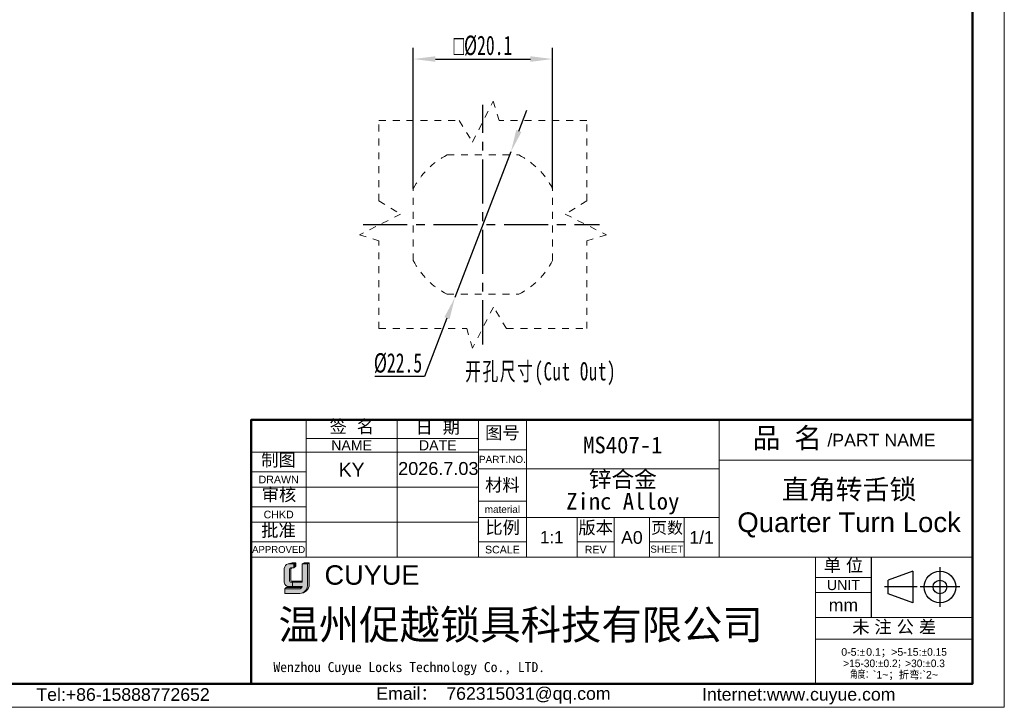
# Model space of a CAD drawing. Header units: millimetres. Extents: x 2359 to 2635, y 1392 to 1584.
# Tile 3 of 4: x 2489 to 2631, y 1392 to 1491. Entities that reach past the tile are written whole.
import ezdxf

# ---------------------------------------------------------------- set-up
doc = ezdxf.new("R2010")
doc.units = ezdxf.units.MM
doc.linetypes.add('CENTER', pattern=[10.159999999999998, 6.35, -1.27, 1.27, -1.27])
doc.linetypes.add('虚线', pattern=[2, 1, -1])
for name, color, linetype, lineweight in [('0007', 7, 'Continuous', 5), ('实线层', 7, 'Continuous', 25), ('尺寸线层', 3, 'Continuous', 18), ('粗实线层', 7, 'Continuous', 50), ('细实线层', 3, 'Continuous', 18), ('虚线层', 6, '虚线', 18)]:
    doc.layers.add(name, color=color, linetype=linetype, lineweight=lineweight)
doc.layers.add('中心线层', color=1, linetype='CENTER')
doc.styles.add('ARIAL', font='arial.ttf')
doc.styles.get("Standard").update_dxf_attribs({"font": 'arial.ttf'})
doc.styles.add('TEXTSTYLE_2', font='arial.ttf')
doc.styles.add('TEXTSTYLE_3', font='arial.ttf')
doc.styles.add('TEXTSTYLE_4', font='arial.ttf')
doc.styles.add('标准', font='txt', dxfattribs={"width": 0.667})
doc.dimstyles.new('标准', dxfattribs={"dimscale": 0.8, "dimtxt": 3.5, "dimasz": 4, "dimexe": 2, "dimexo": 0, "dimtad": 1, "dimdec": 1, "dimdsep": 46, "dimtxsty": '标准', "dimblk": '_CAXARROW', "dimcen": 0, "dimdle": 8, "dimazin": 2, "dimtfac": 0.707107, "dimtmove": 0, "dimatfit": 3, "dimfxl": 1, "dimtolj": 1, "dimarcsym": 1})

# ---------------------------------------------------------------- blocks, each defined once
blk = doc.blocks.new('_CAXARROW')
blk.add_hatch(color=0).paths.add_polyline_path([(0, 0), (-1, 0.125), (-1, -0.125)], flags=0)
blk = doc.blocks.new('*D2')
at = {"layer": 'Defpoints', "color": 0, "transparency": 16777216}
for p in [(2559.426948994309, 1472.295573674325), (2551.35511062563, 1451.293301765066)]:
    blk.add_point(p, dxfattribs=at)
at = {"layer": '尺寸线层', "color": 0, "linetype": 'Continuous', "lineweight": -2, "transparency": 16777216}
for p, q in [((2560.574943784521, 1475.282563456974), (2561.722938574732, 1478.269553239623)), ((2559.426948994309, 1472.295573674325), (2551.35511062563, 1451.293301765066)), ((2550.207115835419, 1448.306311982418), (2546.977278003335, 1439.902534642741)), ((2546.977278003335, 1439.902534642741), (2539.80817230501, 1439.902534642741))]:
    blk.add_line(p, q, dxfattribs=at)
at = {"layer": '尺寸线层', "color": 0, "lineweight": -2, "transparency": 16777216, "xscale": 3.2, "yscale": 3.2, "zscale": 3.2}
for p, rotation in [((2559.426948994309, 1472.295573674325), 248.9766508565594), ((2551.35511062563, 1451.293301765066), 68.97665085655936)]:
    blk.add_blockref('_CAXARROW', p, dxfattribs=dict(at, rotation=rotation))
at = {"layer": '尺寸线层', "color": 0, "transparency": 16777216, "insert": (2543.142725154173, 1441.802534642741), "char_height": 2.8, "width": 18.36821117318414, "attachment_point": 5, "style": '标准'}
blk.add_mtext('\\A1;%%C22.5', dxfattribs=at)
blk = doc.blocks.new('*D3')
at = {"layer": 'Defpoints', "color": 0, "transparency": 16777216}
for p in [(2565.44102980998, 1485.659299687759), (2545.341029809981, 1466.981922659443), (2565.44102980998, 1466.981922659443)]:
    blk.add_point(p, dxfattribs=at)
at = {"layer": '尺寸线层', "color": 0, "linetype": 'Continuous', "lineweight": -2, "transparency": 16777216}
for p, q in [((2545.341029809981, 1466.981922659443), (2545.341029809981, 1487.259299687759)), ((2565.44102980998, 1466.981922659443), (2565.44102980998, 1487.259299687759)), ((2548.541029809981, 1485.659299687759), (2562.24102980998, 1485.659299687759))]:
    blk.add_line(p, q, dxfattribs=at)
at = {"layer": '尺寸线层', "color": 0, "lineweight": -2, "transparency": 16777216, "xscale": 3.2, "yscale": 3.2, "zscale": 3.2, "rotation": 180}
blk.add_blockref('_CAXARROW', (2545.341029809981, 1485.659299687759), dxfattribs=at)
at = {"layer": '尺寸线层', "color": 0, "lineweight": -2, "transparency": 16777216, "xscale": 3.2, "yscale": 3.2, "zscale": 3.2}
blk.add_blockref('_CAXARROW', (2565.44102980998, 1485.659299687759), dxfattribs=at)
at = {"layer": '尺寸线层', "color": 0, "transparency": 16777216, "insert": (2555.39102980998, 1487.574017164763), "char_height": 2.8, "attachment_point": 5, "style": '标准'}
blk.add_mtext('\\A1;{\\fAMGDT|b0|i0|c134|p34;o}%%C20.1', dxfattribs=at)

msp = doc.modelspace()

# ---------------------------------------------------------------- hatches: boundary and pattern name
at = {"layer": '实线层'}
h = msp.add_hatch(color=30, dxfattribs=at)
edge = h.paths.add_edge_path(flags=0)
edge.add_arc((2527.765756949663, 1412.075293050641), 0.2611549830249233, 103.89623382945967, 180.1196323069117, ccw=False)
edge.add_line((2527.703036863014, 1412.328804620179), (2528.111366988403, 1412.328804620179))
edge.add_line((2528.111366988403, 1412.328804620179), (2528.111366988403, 1412.887570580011))
edge.add_line((2528.111366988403, 1412.887570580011), (2527.29075752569, 1412.887570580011))
edge.add_arc((2527.547883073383, 1412.116896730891), 0.8124356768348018, 108.4506221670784, 173.4013944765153)
edge.add_line((2526.740829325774, 1412.210256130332), (2526.740829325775, 1410.236985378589))
edge.add_arc((2527.436006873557, 1410.301748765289), 0.698187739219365, 185.3223660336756, 272.7233690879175)
edge.add_line((2527.469180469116, 1409.604349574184), (2527.906670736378, 1409.604349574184))
edge.add_line((2527.906670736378, 1409.604349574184), (2527.906670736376, 1410.236985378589))
edge.add_line((2527.906670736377, 1410.236985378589), (2527.709727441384, 1410.236985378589))
edge.add_arc((2527.693305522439, 1410.425130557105), 0.1888604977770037, 177.6597996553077, 274.98831874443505, ccw=False)
edge.add_line((2527.504602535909, 1410.432842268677), (2527.50460253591, 1412.07474776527))
h = msp.add_hatch(color=254, dxfattribs=at)
h.paths.add_polyline_path([(2527.887590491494, 1413.053768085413), (2527.290757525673, 1412.887570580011), (2528.111366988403, 1412.887570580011), (2528.393593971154, 1413.053768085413)], flags=0)
h.paths.add_polyline_path([(2529.313361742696, 1412.887570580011), (2530.112814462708, 1412.887570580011), (2530.347765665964, 1413.053768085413), (2529.608055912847, 1413.053768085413)], flags=0)
h = msp.add_hatch(color=251, dxfattribs=at)
edge = h.paths.add_edge_path(flags=0)
edge.add_line((2527.692936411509, 1410.546464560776), (2527.692936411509, 1412.074747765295))
edge.add_arc((2527.954090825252, 1412.075293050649), 0.2611549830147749, 103.89623382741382, 180.1196323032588, ccw=False)
edge.add_line((2527.891370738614, 1412.328804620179), (2527.703036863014, 1412.328804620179))
edge.add_arc((2527.76575694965, 1412.075293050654), 0.2611549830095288, 103.8962338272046, 180.1196323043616)
edge.add_line((2527.504602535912, 1412.074747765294), (2527.50460253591, 1410.432842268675))
edge.add_arc((2527.693305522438, 1410.425130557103), 0.1888604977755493, 177.6597996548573, 274.9883187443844)
edge.add_line((2527.709727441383, 1410.236985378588), (2529.313361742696, 1410.236985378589))
edge.add_line((2529.313361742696, 1410.236985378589), (2529.313361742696, 1410.395969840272))
edge.add_line((2529.313361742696, 1410.395969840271), (2527.813468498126, 1410.395969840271))
edge.add_arc((2527.84132196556, 1410.541792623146), 0.1484590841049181, 178.1966309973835, 259.1862447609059, ccw=False)
msp.add_hatch(color=251, dxfattribs=at).paths.add_polyline_path([(2528.111366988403, 1412.328804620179), (2528.393593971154, 1412.543248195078), (2528.393593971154, 1413.053768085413), (2528.111366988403, 1412.887570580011)], flags=0)
h = msp.add_hatch(color=251, dxfattribs=at)
edge = h.paths.add_edge_path(flags=0)
edge.add_line((2530.347765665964, 1413.053768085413), (2530.112814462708, 1412.887570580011))
edge.add_line((2530.112814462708, 1412.887570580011), (2530.112814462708, 1409.957722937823))
edge.add_arc((2528.786784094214, 1409.906003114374), 1.327038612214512, -71.74154242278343, 2.2336036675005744, ccw=False)
edge.add_arc((2528.982674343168, 1409.993519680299), 1.365560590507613, 279.2658368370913, 358.4978790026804)
edge.add_line((2530.347765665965, 1409.957722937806), (2530.347765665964, 1413.053768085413))
h = msp.add_hatch(color=251, dxfattribs=at)
edge = h.paths.add_edge_path(flags=0)
edge.add_line((2526.997231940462, 1409.454015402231), (2526.82913421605, 1409.269018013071))
edge.add_line((2526.82913421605, 1409.269018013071), (2528.914622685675, 1409.269018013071))
edge.add_arc((2528.838216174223, 1409.764606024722), 0.5014433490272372, 278.7644802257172, 323.8869948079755)
edge.add_line((2529.243310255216, 1409.469065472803), (2526.997231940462, 1409.454015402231))
at = {"layer": '尺寸线层'}
h = msp.add_hatch(color=179, dxfattribs=at)
edge = h.paths.add_edge_path(flags=0)
edge.add_line((2530.112814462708, 1412.887570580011), (2529.313361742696, 1412.887570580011))
edge.add_line((2529.313361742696, 1412.887570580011), (2529.313361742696, 1410.236985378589))
edge.add_line((2529.313361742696, 1410.236985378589), (2527.906670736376, 1410.236985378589))
edge.add_line((2527.906670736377, 1410.236985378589), (2527.906670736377, 1409.604349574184))
edge.add_line((2527.906670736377, 1409.604349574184), (2529.313361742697, 1409.604349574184))
edge.add_arc((2528.838216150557, 1409.764606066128), 0.5014433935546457, 278.7644821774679, 341.36184450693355, ccw=False)
edge.add_line((2528.914622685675, 1409.269018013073), (2526.82913421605, 1409.269018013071))
edge.add_line((2526.82913421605, 1409.269018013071), (2526.82913421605, 1408.62815570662))
edge.add_line((2526.82913421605, 1408.62815570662), (2528.959502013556, 1408.62815570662))
edge.add_arc((2528.982674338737, 1409.993519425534), 1.365560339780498, 269.0276957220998, 279.2658387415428)
edge.add_arc((2528.786784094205, 1409.906003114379), 1.327038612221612, 288.258457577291, 362.2336036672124)
edge.add_line((2530.112814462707, 1409.957722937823), (2530.112814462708, 1412.887570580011))

# ---------------------------------------------------------------- linework, layer by layer
at = {"color": 0, "linetype": 'Continuous'}
for p, q in [((2611.407605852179, 1413.854653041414), (2611.407605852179, 1405.155540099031)), ((2617.392788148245, 1411.829612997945), (2613.820686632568, 1410.536083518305)), ((2617.392788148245, 1411.829612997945), (2617.392788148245, 1407.276388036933)), ((2621.308126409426, 1412.415532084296), (2621.308126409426, 1406.690468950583)), ((2613.820686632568, 1408.569917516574), (2613.820686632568, 1410.536083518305)), ((2618.03974805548, 1409.553000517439), (2613.315042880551, 1409.553000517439)), ((2624.170657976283, 1409.553000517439), (2618.44559484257, 1409.553000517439)), ((2617.392788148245, 1407.276388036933), (2613.820686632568, 1408.569917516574))]:
    msp.add_line(p, q, dxfattribs=at)
for radius in [2.276612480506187, 0.9830830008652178]:
    msp.add_circle((2621.308126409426, 1409.553000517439), radius, dxfattribs=at)
at = {"layer": '0007'}
for p, q in [((2526.740829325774, 1410.236985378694), (2526.740829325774, 1412.210256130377)), ((2527.290757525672, 1412.887570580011), (2527.887590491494, 1413.053768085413)), ((2527.290757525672, 1412.887570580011), (2528.111366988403, 1412.887570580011)), ((2527.50460253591, 1410.432842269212), (2527.50460253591, 1412.074747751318)), ((2527.692936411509, 1410.546464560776), (2527.692936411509, 1412.074747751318)), ((2527.703036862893, 1412.328804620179), (2528.111366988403, 1412.328804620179)), ((2527.887590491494, 1413.053768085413), (2528.393593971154, 1413.053768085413)), ((2528.111366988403, 1412.887570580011), (2528.393593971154, 1413.053768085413)), ((2528.111366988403, 1412.328804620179), (2528.111366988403, 1412.887570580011)), ((2528.111366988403, 1412.328804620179), (2528.393593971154, 1412.543248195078)), ((2528.393593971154, 1412.543248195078), (2528.393593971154, 1413.053768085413)), ((2529.313361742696, 1412.887570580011), (2529.608055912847, 1413.053768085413)), ((2529.313361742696, 1412.887570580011), (2530.112814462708, 1412.887570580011)), ((2529.313361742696, 1410.236985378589), (2529.313361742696, 1412.887570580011)), ((2529.608055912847, 1413.053768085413), (2530.347765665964, 1413.053768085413)), ((2530.112814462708, 1412.887570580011), (2530.347765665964, 1413.053768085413)), ((2530.112814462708, 1412.887570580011), (2530.112814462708, 1409.957722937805)), ((2530.347765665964, 1413.053768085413), (2530.347765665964, 1409.957722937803)), ((2527.813468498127, 1410.395969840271), (2529.313361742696, 1410.395969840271)), ((2526.82913421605, 1409.269018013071), (2526.997231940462, 1409.454015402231)), ((2526.82913421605, 1408.62815570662), (2526.82913421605, 1409.269018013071)), ((2526.82913421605, 1409.269018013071), (2528.914622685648, 1409.269018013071)), ((2526.997231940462, 1409.454015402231), (2529.243310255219, 1409.469065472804)), ((2527.469180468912, 1409.604349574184), (2529.313361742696, 1409.604349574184)), ((2527.709727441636, 1410.236985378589), (2529.313361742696, 1410.236985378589)), ((2527.906670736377, 1410.236985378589), (2527.906670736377, 1409.604349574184)), ((2526.82913421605, 1408.62815570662), (2528.959502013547, 1408.62815570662))]:
    msp.add_line(p, q, dxfattribs=at)
for centre, radius, start, end in [((2527.547883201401, 1412.116896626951), 0.8124358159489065, 108.4506284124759, 173.401388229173), ((2527.765756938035, 1412.075293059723), 0.2611549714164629, 103.8962318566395, 180.1196373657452), ((2527.954090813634, 1412.075293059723), 0.2611549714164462, 103.8962318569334, 180.1196373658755), ((2527.693305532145, 1410.425130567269), 0.1888605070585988, 177.6598026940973, 274.9883156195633), ((2527.84132196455, 1410.541792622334), 0.1484590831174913, 178.1966306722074, 259.1862450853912), ((2527.436006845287, 1410.301748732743), 0.6981877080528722, 185.3223635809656, 272.7233715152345), ((2528.838216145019, 1409.764606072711), 0.5014434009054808, 278.7644826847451, 341.3618439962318), ((2528.98267431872, 1409.99351970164), 1.365560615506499, 269.0276967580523, 358.4978781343), ((2528.786784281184, 1409.906002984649), 1.327038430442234, 288.2424993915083, 2.233609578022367)]:
    msp.add_arc(centre, radius, start, end, dxfattribs=at)
at = {"layer": '中心线层'}
for p, q in [((2555.39102980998, 1444.52539176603), (2555.39102980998, 1479.063483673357)), ((2538.121983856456, 1461.794437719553), (2572.221192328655, 1461.794437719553))]:
    msp.add_line(p, q, dxfattribs=at)
at = {"layer": '粗实线层'}
msp.add_lwpolyline([(2375.495187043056, 1579.531121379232), (2626.027963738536, 1579.531121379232), (2626.027963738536, 1395.597751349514), (2375.495187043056, 1395.597751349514)], close=True, dxfattribs=at)
msp.add_lwpolyline([(2626.027821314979, 1433.671863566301), (2585.45149172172, 1433.671863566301), (2521.9817824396, 1433.671101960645), (2521.9817824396, 1395.579527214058)], dxfattribs=at)
at = {"layer": '细实线层'}
for p, q in [((2529.876775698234, 1433.671101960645), (2529.876775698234, 1413.86051702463)), ((2543.035097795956, 1433.671101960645), (2543.035097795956, 1413.86051702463)), ((2554.730703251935, 1433.687998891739), (2554.730703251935, 1413.86051702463)), ((2554.731384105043, 1433.671101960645), (2554.731384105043, 1413.86051702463)), ((2561.675373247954, 1433.671578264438), (2561.675373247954, 1413.86051702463)), ((2589.45149172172, 1433.671863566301), (2589.451491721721, 1413.86051702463)), ((2529.876775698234, 1430.966335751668), (2554.731384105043, 1430.966335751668)), ((2521.9817824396, 1428.99258743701), (2554.731384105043, 1428.99258743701)), ((2554.730703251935, 1429.301891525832), (2561.675373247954, 1429.301891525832)), ((2589.45149172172, 1427.823720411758), (2626.027821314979, 1427.823720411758)), ((2521.9817824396, 1426.14161764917), (2529.876775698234, 1426.14161764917)), ((2554.730703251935, 1426.597125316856), (2589.454053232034, 1426.597125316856)), ((2521.9817824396, 1423.948563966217), (2554.731384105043, 1423.948563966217)), ((2554.730703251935, 1421.918610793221), (2561.675373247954, 1421.918610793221)), ((2521.9817824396, 1421.097594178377), (2529.876775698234, 1421.097594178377)), ((2521.9817824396, 1418.904540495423), (2554.731384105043, 1418.904540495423)), ((2554.730703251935, 1419.579353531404), (2589.454053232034, 1419.579353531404)), ((2568.985552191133, 1419.579353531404), (2568.985552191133, 1413.86051702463)), ((2574.321982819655, 1419.579353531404), (2574.321982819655, 1413.86051702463)), ((2579.43910807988, 1419.579353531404), (2579.43910807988, 1413.86051702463)), ((2584.410029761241, 1419.579353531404), (2584.410029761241, 1413.86051702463)), ((2521.9817824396, 1416.053570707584), (2529.876775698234, 1416.053570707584)), ((2554.730703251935, 1416.070467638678), (2561.675373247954, 1416.070467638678)), ((2568.985552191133, 1416.070467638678), (2574.321982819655, 1416.070467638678)), ((2579.43910807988, 1416.070467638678), (2584.410029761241, 1416.070467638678)), ((2521.9817824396, 1413.86051702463), (2603.366337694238, 1413.86051702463)), ((2603.366337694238, 1413.86051702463), (2603.366337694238, 1395.658492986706)), ((2603.366409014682, 1413.854653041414), (2626.027963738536, 1413.854653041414)), ((2603.366409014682, 1413.854653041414), (2603.366409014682, 1395.579527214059)), ((2603.366409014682, 1410.930581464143), (2611.407605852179, 1410.930581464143)), ((2603.366409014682, 1408.737527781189), (2611.407605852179, 1408.737527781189)), ((2603.366409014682, 1405.155540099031), (2626.027963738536, 1405.155540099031)), ((2603.366409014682, 1402.012163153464), (2626.027963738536, 1402.012163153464))]:
    msp.add_line(p, q, dxfattribs=at)
msp.add_lwpolyline([(2359.206432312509, 1584.099983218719), (2630.596825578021, 1584.099983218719), (2630.596825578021, 1392.207785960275), (2359.206432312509, 1392.207785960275)], close=True, dxfattribs=at)
at = {"layer": '虚线层'}
for p, q in [((2553.879131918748, 1473.675558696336), (2556.88539163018, 1479.60896602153)), ((2556.88539163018, 1479.60896602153), (2557.732482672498, 1476.794437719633)), ((2540.39102980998, 1476.794437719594), (2551.980441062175, 1476.794437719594)), ((2540.39102980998, 1465.205026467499), (2540.39102980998, 1476.794437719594)), ((2551.980441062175, 1476.794437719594), (2553.879131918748, 1473.675558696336)), ((2570.39102980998, 1476.794437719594), (2557.73248267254, 1476.794437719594)), ((2570.39102980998, 1465.205026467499), (2570.39102980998, 1476.794437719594)), ((2550.237147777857, 1471.844437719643), (2560.544911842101, 1471.844437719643)), ((2545.341029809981, 1456.640555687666), (2545.341029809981, 1466.981922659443)), ((2565.44102980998, 1456.640555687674), (2565.44102980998, 1466.981922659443)), ((2540.391029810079, 1465.205026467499), (2543.509908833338, 1463.306335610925)), ((2570.391029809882, 1465.205026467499), (2567.272150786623, 1463.306335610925)), ((2543.509908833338, 1463.306335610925), (2537.576501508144, 1460.300075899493)), ((2567.272150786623, 1463.306335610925), (2573.205558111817, 1460.300075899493)), ((2537.576501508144, 1460.300075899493), (2540.391029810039, 1459.452984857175)), ((2573.205558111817, 1460.300075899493), (2570.39102980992, 1459.452984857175)), ((2540.39102980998, 1446.794437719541), (2540.39102980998, 1459.452984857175)), ((2570.39102980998, 1446.794437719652), (2570.39102980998, 1459.452984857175)), ((2550.203544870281, 1451.744437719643), (2560.544911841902, 1451.744437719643)), ((2556.902927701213, 1449.91331674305), (2553.896667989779, 1443.979909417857)), ((2558.801618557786, 1446.794437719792), (2556.902927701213, 1449.91331674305)), ((2540.391029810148, 1446.794437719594), (2553.049576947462, 1446.794437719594)), ((2553.896667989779, 1443.979909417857), (2553.049576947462, 1446.794437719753)), ((2558.801618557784, 1446.794437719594), (2570.39102980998, 1446.794437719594))]:
    msp.add_line(p, q, dxfattribs=at)
for centre, radius, start, end in [((2555.391029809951, 1461.79443771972), 11.29999999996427, 117.266044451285, 152.7339555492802), ((2555.391029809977, 1461.794437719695), 11.30000000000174, 27.26604445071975, 62.73395554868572), ((2555.391029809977, 1461.794437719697), 11.29999999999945, 207.2660444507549, 242.7339555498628), ((2555.391029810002, 1461.794437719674), 11.29999999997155, 297.2660444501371, 332.7339555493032)]:
    msp.add_arc(centre, radius, start, end, dxfattribs=at)

# ---------------------------------------------------------------- texts
at = {"color": 0, "linetype": 'Continuous', "attachment_point": 2, "line_spacing_factor": 0.8999999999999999}
for s, insert, char_height, width, style in [('签  名', (2536.486198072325, 1433.602962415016), 1.827544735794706, 8.038341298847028, 'TEXTSTYLE_2'), ('日  期', (2548.867908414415, 1433.508291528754), 1.827544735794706, 8.038341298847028, 'TEXTSTYLE_2'), ('图号', (2558.203038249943, 1432.70858914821), 1.827544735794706, 5.354134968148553, 'TEXTSTYLE_2'), ('{\\fSimSun|b0|i0|c0|p34;品 名}', (2599.29969475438, 1432.495771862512), 2.92407157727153, 10.71398101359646, 'TEXTSTYLE_2'), ('/PART NAME', (2612.878879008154, 1431.633976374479), 1.827544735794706, 15.56470256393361, 'TEXTSTYLE_3'), ('PART.NO.', (2558.203038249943, 1428.461220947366), 1.023425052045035, 6.737865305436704, 'TEXTSTYLE_3'), ('材料', (2558.203038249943, 1425.171640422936), 1.827544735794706, 5.354134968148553, 'TEXTSTYLE_2'), ('material', (2558.203038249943, 1421.260694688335), 1.023425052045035, 6.422087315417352, 'TEXTSTYLE_3'), ('比例', (2558.233427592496, 1419.042340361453), 1.827544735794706, 5.354134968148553, 'TEXTSTYLE_2'), ('版本', (2571.653767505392, 1419.030828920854), 1.827544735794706, 5.354134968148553, 'TEXTSTYLE_2'), ('页数', (2581.950802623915, 1418.927694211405), 1.681341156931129, 4.925804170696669, 'TEXTSTYLE_2'), ('A0', (2576.880545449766, 1417.605605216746), 1.827544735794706, 2.684206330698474, 'TEXTSTYLE_2'), ('1/1', (2586.932041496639, 1417.605605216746), 1.827544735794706, 4.026309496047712, 'TEXTSTYLE_2'), ('SCALE', (2558.203038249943, 1415.485653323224), 1.096526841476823, 5.013858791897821, 'TEXTSTYLE_3'), ('REV', (2571.653767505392, 1415.485653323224), 1.096526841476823, 2.378619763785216, 'TEXTSTYLE_4'), ('SHEET', (2581.92456892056, 1415.52220421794), 1.023425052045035, 4.228657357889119, 'TEXTSTYLE_4'), ('单 位', (2607.38700743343, 1413.583895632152), 1.827544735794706, 6.69623813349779, 'TEXTSTYLE_2'), ('UNIT', (2607.38700743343, 1410.565072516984), 1.462035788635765, 4.755692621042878, 'TEXTSTYLE_3'), ('mm', (2607.38700743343, 1407.860306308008), 1.827544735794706, 4.239360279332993, 'TEXTSTYLE_3'), ('未 注 公 差', (2614.709939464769, 1404.71421601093), 1.827544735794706, 14.73457943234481, 'TEXTSTYLE_2'), ('{\\C256;Email\\fSimSun|b0|i0|c0|p34;： \\farial|b0|i0|c0|p34;762315031@qq.com}', (2556.908582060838, 1395.109110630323), 1.823896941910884, 37.04392632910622, 'TEXTSTYLE_3'), ('{\\C256;Internet:www.cuyue.com}', (2600.946673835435, 1394.98978570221), 1.823896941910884, 54.06365050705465, 'TEXTSTYLE_3')]:
    msp.add_mtext(s, dxfattribs=dict(at, insert=insert, char_height=char_height, width=width, style=style))
at = {"linetype": 'Continuous', "attachment_point": 2, "line_spacing_factor": 0.8999999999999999}
for s, insert, char_height, width, style in [('NAME', (2536.455936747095, 1430.710479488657), 1.462035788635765, 5.88618869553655, 'TEXTSTYLE_3'), ('DATE', (2548.883240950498, 1430.710479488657), 1.462035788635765, 5.435077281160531, 'TEXTSTYLE_3'), ('制图', (2525.90603900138, 1428.782693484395), 1.827544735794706, 5.354134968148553, 'TEXTSTYLE_2'), ('DRAWN', (2525.929279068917, 1425.593354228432), 1.096526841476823, 5.776128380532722, 'TEXTSTYLE_3'), ('审核', (2525.970736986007, 1423.789009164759), 1.827544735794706, 5.354134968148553, 'TEXTSTYLE_2'), ('CHKD', (2525.929279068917, 1420.549330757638), 1.096526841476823, 4.333115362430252, 'TEXTSTYLE_3'), ('批准', (2525.896270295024, 1418.623714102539), 1.827544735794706, 5.354134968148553, 'TEXTSTYLE_2'), ('APPROVED', (2525.929279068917, 1415.450480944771), 0.9868741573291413, 7.645523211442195, 'TEXTSTYLE_3'), ('Tel:+86-15888772652', (2503.484483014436, 1394.962191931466), 1.823896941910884, 25.89134939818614, 'TEXTSTYLE_3')]:
    msp.add_mtext(s, dxfattribs=dict(at, insert=insert, char_height=char_height, width=width, style=style))
at = {"color": 0, "lineweight": 13, "char_height": 2.4, "width": 46.29353078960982, "attachment_point": 5}
for s, insert in [('{\\fFangSong|b0|i0|c134|p34;\\C3;MS407-1}', (2575.563432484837, 1430.001127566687)), ('\\pxsm0.8;{\\fFangSong|b0|i0|c134|p34;\\C3;锌合金\\PZinc Alloy}', (2575.563432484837, 1423.161148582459))]:
    msp.add_mtext(s, dxfattribs=dict(at, insert=insert))
at = {"color": 0, "insert": (2608.210387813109, 1420.865547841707), "char_height": 2.84527922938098, "width": 65.09009438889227, "attachment_point": 5, "style": 'ARIAL'}
msp.add_mtext('{\\fFangSong|b0|i0|c134|p34;直角转舌锁\\P}Quarter Turn Lock', dxfattribs=at)
at = {"color": 0, "insert": (2565.330462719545, 1416.74336440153), "char_height": 1.750941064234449, "width": 12.18363157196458, "attachment_point": 5}
msp.add_mtext('1:1', dxfattribs=at)
at = {"color": 7, "linetype": 'Continuous', "attachment_point": 1, "line_spacing_factor": 0.8999999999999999}
for s, insert, char_height, width, style in [('CUYUE', (2532.543794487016, 1412.680396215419), 2.8, 31.20112173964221, 'TEXTSTYLE_2'), ('{\\fsimsun|b0|i0|c134|p34;\\C0;Wenzhou Cuyue Locks Technology Co., LTD.}', (2525.166969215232, 1398.72683079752), 1.44, 60.10438504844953, 'TEXTSTYLE_3')]:
    msp.add_mtext(s, dxfattribs=dict(at, insert=insert, char_height=char_height, width=width, style=style))
at = {"color": 0, "linetype": 'Continuous', "lineweight": 13, "insert": (2614.697186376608, 1400.732881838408), "char_height": 1.09433816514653, "width": 22.24564551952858, "attachment_point": 2, "line_spacing_factor": 0.8999999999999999, "style": 'TEXTSTYLE_2'}
msp.add_mtext('0-5:{\\Fgdt,gbcbig.shx;`\\fsimsun|b0|i0|c0|p34;\\W0.16667; \\farial|b0|i0|c0|p34;\\W1;0.1\\fsimsun|b0|i0|c0|p34;；}>5-15:{\\Fgdt,gbcbig.shx;`0.15\\P>15-30:`0.2；>30:`0.3\\P角度：}`1~{\\fsimsun|b0|i0|c0|p34;；折弯}:`2~', dxfattribs=at)
at = {"layer": '尺寸线层', "insert": (2552.823182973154, 1441.953782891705), "char_height": 2.625, "width": 85.30840781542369, "attachment_point": 1, "line_spacing_factor": 1.150569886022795, "style": '标准'}
msp.add_mtext('{\\T1.1;开孔尺寸(Cut Out)}', dxfattribs=at)
at = {"layer": '尺寸线层', "color": 6, "insert": (2525.905408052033, 1406.258738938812), "char_height": 4.2679, "width": 78.34973204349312, "attachment_point": 1}
msp.add_mtext('{\\fSimSun|b0|i0|c134|p2;\\C0;温州促越锁具科技有限公司}', dxfattribs=at)
at = {"layer": '细实线层', "insert": (2536.455936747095, 1426.470575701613), "char_height": 2, "attachment_point": 5}
msp.add_mtext_dynamic_manual_height_columns('KY', width=13.15832209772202, gutter_width=1, heights=[0], dxfattribs=at)
at = {"layer": '细实线层', "insert": (2543.168434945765, 1427.566912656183), "char_height": 1.8641, "attachment_point": 1}
msp.add_mtext('2026.7.03', dxfattribs=at)

# ---------------------------------------------------------------- dimensions: what is measured, and where the dimension line sits
at = {"layer": '尺寸线层'}
dim = msp.add_linear_dim(base=(2565.44102980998, 1485.659299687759), p1=(2545.341029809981, 1466.981922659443), p2=(2565.44102980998, 1466.981922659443), angle=180, text='{\\fAMGDT|b0|i0|c134|p34;o}<>', dimstyle='标准', override={"dimtoh": 1, "dimpost": '%%C<>', "dimsah": 1, "dimatfit": 1}, dxfattribs=at)
dim.commit()
dim.dimension.update_dxf_attribs({"geometry": '*D3', "text_midpoint": (2555.39102980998, 1487.574017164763)})
dim = msp.add_diameter_dim_2p(p1=(2559.426948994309, 1472.295573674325), p2=(2551.35511062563, 1451.293301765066), dimstyle='标准', override={"dimtoh": 1, "dimpost": '%%C<>', "dimsah": 1, "dimatfit": 1}, dxfattribs=at)
dim.commit()
dim.dimension.update_dxf_attribs({"geometry": '*D2', "text_midpoint": (2543.142725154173, 1439.902534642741), "dimtype": 163})

doc.saveas('drawing.dxf')
